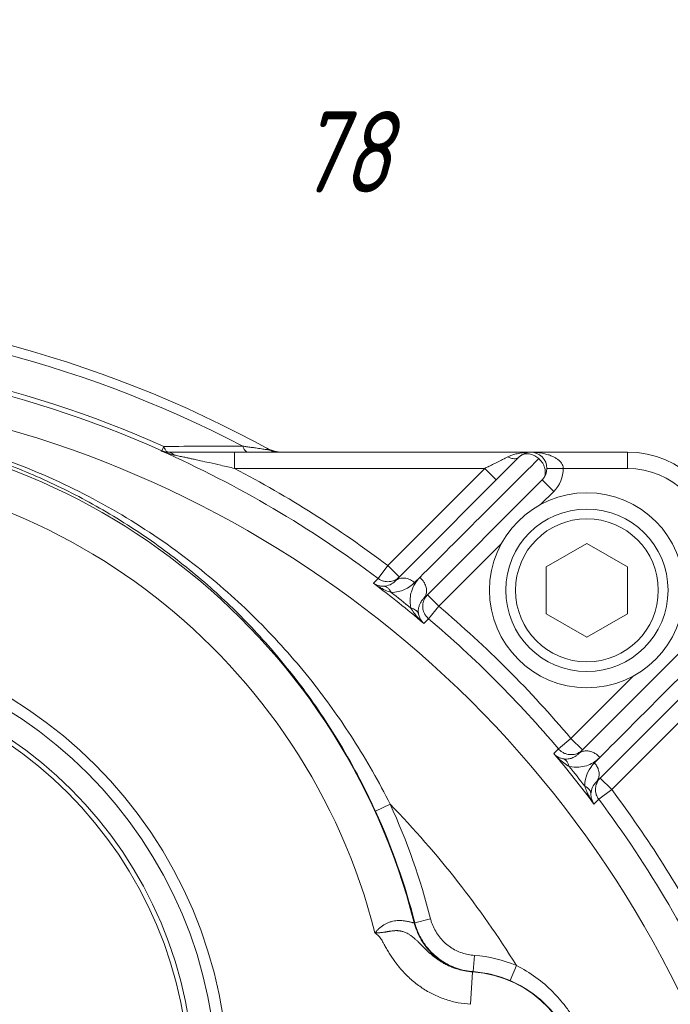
# Model space of a CAD drawing. Header units: millimetres. Extents: x -104 to 382, y -287 to 233.
# Tile 24 of 45: x 15 to 55, y -123 to -62. Entities that reach past the tile are written whole.
import ezdxf

# ---------------------------------------------------------------- set-up
doc = ezdxf.new("R2010")
doc.units = ezdxf.units.MM
doc.linetypes.add('K5LT_BASIC', pattern=[0])
doc.linetypes.add('K5LT_THIN', pattern=[0])
doc.styles.add('KDIMTEXTSTYLE', font='GOST_AU.SHX', dxfattribs={"width": 0.96, "oblique": 15, "height": 5})
doc.dimstyles.new('KDIMSTYLE (1.00)', dxfattribs={"dimtxt": 5, "dimasz": 1, "dimexe": 2, "dimexo": 0, "dimgap": 1, "dimtad": 1, "dimtxsty": 'KDIMTEXTSTYLE', "dimsah": 1, "dimcen": 0, "dimdle": 1, "dimadec": 0, "dimazin": 0, "dimtfac": 0.667, "dimtmove": 0, "dimatfit": 3, "dimfxl": 1, "dimtvp": 1, "dimtolj": 1, "dimtzin": 0, "dimarcsym": 0})

# ---------------------------------------------------------------- blocks, each defined once
blk = doc.blocks.new('KDIMARROW_01')
blk.add_hatch(color=0).paths.add_polyline_path([(0, 0), (-5, 0.658), (-4.5, 0), (-5, -0.658)])
at = {"color": 0, "linetype": 'K5LT_THIN', "lineweight": 18}
for p, q in [((-4.5, 0), (-5, 0.658)), ((-5, 0.658), (0, 0)), ((0, 0), (-5, -0.658)), ((-5, -0.658), (-4.5, 0)), ((0, 0), (-1, 0))]:
    blk.add_line(p, q, dxfattribs=at)

msp = doc.modelspace()

# ---------------------------------------------------------------- linework, layer by layer
at = {"color": 7, "linetype": 'K5LT_THIN', "lineweight": 18}
for p, q in [((23.867, -88.9), (23.8, -88.9)), ((23.986, -88.632), (23.867, -88.9)), ((28.34, -89.986), (28.34, -88.986)), ((52.542, -89.986), (52.542, -88.986)), ((28.34, -89.986), (43.754, -89.986)), ((43.754, -89.986), (37.781, -95.959)), ((44.461, -90.693), (43.754, -89.986)), ((47.582, -89.986), (48.582, -89.986)), ((48.582, -89.986), (52.542, -89.986)), ((47.289, -90.693), (47.996, -91.401)), ((47.188, -92.209), (47.996, -91.401)), ((40.927, -98.47), (44.765, -94.632)), ((37.781, -95.959), (37.18, -96.758)), ((37.781, -95.959), (38.488, -96.666)), ((37.18, -96.758), (36.89, -97.05)), ((39.429, -97.015), (39.756, -96.689)), ((40.22, -97.763), (40.927, -98.47)), ((40.281, -99.233), (40.927, -98.47)), ((39.992, -99.522), (40.281, -99.233)), ((52.896, -102.764), (49.059, -106.601)), ((51.57, -109.748), (57.542, -103.775)), ((49.059, -106.601), (48.296, -107.248)), ((49.059, -106.601), (49.766, -107.309)), ((48.296, -107.248), (48.006, -107.536)), ((50.839, -107.773), (50.513, -108.1)), ((50.863, -109.04), (51.57, -109.748)), ((50.77, -110.348), (51.57, -109.748)), ((37.925, -110.657), (37.017, -111.072)), ((50.479, -110.639), (50.77, -110.348)), ((39.444, -117.949), (39.409, -117.959)), ((40.412, -117.703), (39.444, -117.949)), ((43.039, -120.951), (43.109, -119.954)), ((42.87, -122.962), (43.001, -120.967)), ((43.013, -120.963), (43.039, -120.951)), ((45.309, -121.499), (45.701, -120.579))]:
    msp.add_line(p, q, dxfattribs=at)
at = {"color": 150, "linetype": 'K5LT_BASIC', "lineweight": 20, "true_color": 0x0080ff}
for p, q in [((28.34, -88.986), (24.242, -88.986)), ((46.582, -88.986), (28.34, -88.986)), ((52.542, -88.986), (46.582, -88.986)), ((45.875, -89.279), (38.234, -96.92)), ((39.975, -98.008), (47.289, -90.693)), ((47.542, -96.043), (50.042, -94.6)), ((50.042, -94.6), (52.542, -96.043)), ((47.542, -98.93), (47.542, -96.043)), ((52.542, -96.043), (52.542, -98.93)), ((50.042, -100.373), (47.542, -98.93)), ((52.542, -98.93), (50.042, -100.373)), ((56.835, -100.239), (49.521, -107.554)), ((50.608, -109.295), (58.249, -101.654)), ((49.521, -107.554), (49.521, -107.554))]:
    msp.add_line(p, q, dxfattribs=at)
msp.add_circle((50.042, -97.486), 6, dxfattribs=at)
at = {"color": 7, "linetype": 'K5LT_THIN', "lineweight": 18}
for centre, radius in [((50.042, -97.486), 4.4), ((0.042, -127.986), 27.914), ((0.042, -127.986), 27.207), ((0.042, -127.986), 25.793)]:
    msp.add_circle(centre, radius, dxfattribs=at)
at = {"color": 150, "linetype": 'K5LT_BASIC', "lineweight": 20, "true_color": 0x0080ff}
for centre, radius, start, end in [((-3.958, -151.486), 71.5, 61.14717, 118.85283), ((31.284, -86.986), 2, 241.34834, 270), ((31.028, -87.986), 1, 241.14717, 270), ((46.582, -89.986), 1, 315, 135), ((52.542, -94.986), 6, 0, 90), ((50.042, -97.486), 5, 0, 180), ((50.042, -97.486), 5, 180, 0), ((0.042, -127.986), 25.5, 0, 180)]:
    msp.add_arc(centre, radius, start, end, dxfattribs=at)
at = {"color": 7, "linetype": 'K5LT_THIN', "lineweight": 18}
for centre, radius, start, end in [((-3.958, -151.486), 70.914, 62.44999, 117.55001), ((-3.958, -151.486), 68.786, 66.03077, 113.96923), ((-3.958, -151.486), 68.493, 66.03077, 113.96923), ((-3.958, -151.486), 66.49, 325.86214, 146.98461), ((0.042, -127.986), 40.624, 14.29051, 165.70949), ((-3.958, -151.486), 68.465, 53.06856, 66.08194), ((0.042, -127.986), 38.128, 14.29635, 165.70365), ((-3.958, -151.486), 69.465, 53.06856, 62.29276), ((46.582, -89.986), 2, 315, 0), ((52.542, -94.986), 5, 0, 90), ((-3.958, -151.486), 68.058, 49.7762, 53.11652), ((-3.958, -151.486), 68.275, 50.79639, 52.09234), ((-3.958, -151.486), 69.465, 40.2519, 49.7481), ((-3.958, -151.486), 58.491, 116.40976, 325.86214), ((-3.958, -151.486), 68.465, 40.2519, 49.7481), ((-3.958, -151.486), 68.058, 36.88348, 40.2238), ((-3.958, -151.486), 68.275, 37.90766, 39.20361), ((-3.958, -151.486), 69.465, 27.70724, 36.93144), ((-3.958, -151.486), 58.491, 31.89762, 44.27045), ((0.042, -127.986), 41.659, 14.2915, 24.58193), ((-3.958, -151.486), 68.465, 23.91806, 36.93144), ((0.042, -127.986), 40.66, 14.2915, 24.58193), ((-3.958, -151.486), 66.49, 146.98461, 325.86214), ((42.542, -127.986), 8.053, 66.90337, 85.96431), ((42.542, -127.986), 7.034, 273.73621, 86.26379), ((42.542, -127.986), 7.053, 66.90337, 85.96431)]:
    msp.add_arc(centre, radius, start, end, dxfattribs=at)
for points, knots in [([(37.925, -110.657), (37.237, -109.284), (35.802, -106.766), (33.221, -103.127), (30.279, -99.751), (26.703, -96.454), (22.566, -93.443), (17.793, -90.806), (12.419, -88.691), (6.592, -87.314), (0.597, -86.793), (-4.897, -87.093), (-9.766, -87.962), (-14.063, -89.213), (-18.014, -90.813), (-21.504, -92.637), (-24.541, -94.579), (-27.329, -96.68), (-29.083, -98.237), (-29.974, -99.099)], [0, 0, 0, 0, 0.057359, 0.107648, 0.165409, 0.223888, 0.289575, 0.356962, 0.427482, 0.505035, 0.580333, 0.651648, 0.710765, 0.765673, 0.819633, 0.870593, 0.912859, 0.953678, 1, 1, 1, 1]), ([(-29.254, -99.792), (-28.429, -98.934), (-26.772, -97.355), (-24.129, -95.22), (-21.26, -93.257), (-17.997, -91.418), (-14.315, -89.787), (-10.371, -88.497), (-6.363, -87.627), (-2.313, -87.166), (1.376, -87.115), (4.808, -87.378), (7.779, -87.839), (10.705, -88.521), (13.757, -89.473), (17.06, -90.824), (20.527, -92.642), (23.823, -94.803), (26.857, -97.244), (29.675, -99.981), (32.31, -103.092), (34.86, -106.813), (36.323, -109.555), (37.017, -111.072)], [0, 0, 0, 0, 0.045016, 0.086063, 0.127484, 0.175777, 0.227653, 0.280208, 0.333364, 0.383228, 0.434718, 0.472932, 0.513268, 0.548323, 0.586582, 0.634224, 0.683216, 0.734551, 0.783406, 0.830817, 0.883229, 0.936943, 1, 1, 1, 1]), ([(24.273, -88.986), (24.248, -88.986), (24.201, -88.974), (24.136, -88.922), (24.08, -88.849), (24.03, -88.755), (24, -88.676), (23.986, -88.632)], [0, 0, 0, 0, 0.231733, 0.436254, 0.615749, 0.803664, 1, 1, 1, 1]), ([(30.545, -88.862), (30.545, -88.862), (30.512, -88.857), (30.404, -88.841), (30.285, -88.824), (30.151, -88.804), (29.996, -88.781), (29.822, -88.756), (29.615, -88.725), (29.369, -88.69), (29.101, -88.651), (28.923, -88.625), (28.842, -88.613)], [0, 0, 0, 0, 0.138812, 0.243521, 0.322847, 0.404026, 0.492569, 0.575617, 0.662542, 0.782893, 0.901103, 1, 1, 1, 1]), ([(29.169, -88.986), (29.131, -88.986), (29.061, -88.962), (28.972, -88.875), (28.908, -88.775), (28.867, -88.685), (28.849, -88.634), (28.842, -88.613)], [0, 0, 0, 0, 0.303121, 0.556783, 0.771445, 0.912768, 1, 1, 1, 1]), ([(24.619, -89.165), (24.714, -89.185), (24.903, -89.225), (25.188, -89.285), (25.439, -89.339), (25.673, -89.39), (25.934, -89.446), (26.303, -89.527), (26.834, -89.644), (27.538, -89.802), (28.062, -89.922), (28.34, -89.986)], [0, 0, 0, 0, 0.095281, 0.177535, 0.246761, 0.303444, 0.367648, 0.455847, 0.596111, 0.782986, 1, 1, 1, 1]), ([(45.168, -89.279), (45.072, -89.327), (44.871, -89.428), (44.547, -89.59), (44.242, -89.742), (43.979, -89.874), (43.822, -89.952), (43.754, -89.986)], [0, 0, 0, 0, 0.258924, 0.492033, 0.699326, 0.869953, 1, 1, 1, 1]), ([(45.875, -89.279), (45.84, -89.314), (45.762, -89.363), (45.625, -89.392), (45.494, -89.387), (45.373, -89.362), (45.265, -89.325), (45.198, -89.295), (45.168, -89.279)], [0, 0, 0, 0, 0.243827, 0.449192, 0.616095, 0.764976, 0.892945, 1, 1, 1, 1]), ([(47.079, -89.382), (47.006, -89.317), (46.861, -89.217), (46.655, -89.132), (46.494, -89.096), (46.365, -89.086), (46.243, -89.095), (46.115, -89.125), (45.987, -89.185), (45.91, -89.244), (45.875, -89.279)], [0, 0, 0, 0, 0.195996, 0.353345, 0.465569, 0.556202, 0.645016, 0.75198, 0.873698, 1, 1, 1, 1]), ([(47.289, -90.693), (47.338, -90.644), (47.411, -90.54), (47.465, -90.378), (47.482, -90.239), (47.478, -90.115), (47.453, -89.978), (47.403, -89.827), (47.322, -89.668), (47.229, -89.535), (47.143, -89.441), (47.097, -89.397), (47.079, -89.382)], [0, 0, 0, 0, 0.161951, 0.291993, 0.380563, 0.461848, 0.549868, 0.658501, 0.768907, 0.883355, 0.957338, 1, 1, 1, 1]), ([(38.488, -96.666), (38.432, -96.723), (38.314, -96.815), (38.129, -96.902), (37.954, -96.949), (37.782, -96.963), (37.597, -96.946), (37.424, -96.897), (37.283, -96.829), (37.209, -96.78), (37.18, -96.758)], [0, 0, 0, 0, 0.168267, 0.310985, 0.426456, 0.547761, 0.672186, 0.815266, 0.923633, 1, 1, 1, 1]), ([(39.429, -97.015), (39.353, -96.949), (39.204, -96.849), (38.995, -96.767), (38.834, -96.735), (38.705, -96.728), (38.575, -96.74), (38.443, -96.777), (38.325, -96.841), (38.261, -96.894), (38.234, -96.92)], [0, 0, 0, 0, 0.203066, 0.364302, 0.47503, 0.56546, 0.658921, 0.784956, 0.902178, 1, 1, 1, 1]), ([(39.756, -96.689), (39.644, -96.801), (39.481, -97.006), (39.32, -97.313), (39.21, -97.614), (39.13, -98.014), (39.15, -98.366), (39.197, -98.58)], [0, 0, 0, 0, 0.247349, 0.408714, 0.532539, 0.729634, 1, 1, 1, 1]), ([(39.756, -96.689), (39.815, -96.741), (39.917, -96.849), (40.028, -97.019), (40.1, -97.174), (40.141, -97.308), (40.162, -97.427), (40.167, -97.539), (40.156, -97.656), (40.124, -97.78), (40.065, -97.903), (40.008, -97.975), (39.975, -98.008)], [0, 0, 0, 0, 0.142194, 0.267741, 0.371112, 0.461646, 0.539786, 0.61106, 0.691874, 0.787061, 0.892229, 1, 1, 1, 1]), ([(37.507, -97.235), (37.429, -97.237), (37.291, -97.224), (37.118, -97.174), (37.002, -97.12), (36.931, -97.078), (36.901, -97.058), (36.89, -97.05)], [0, 0, 0, 0, 0.333333, 0.607762, 0.824157, 0.935268, 1, 1, 1, 1]), ([(37.99, -97.617), (37.955, -97.546), (37.879, -97.431), (37.755, -97.317), (37.648, -97.26), (37.567, -97.239), (37.524, -97.235), (37.507, -97.235)], [0, 0, 0, 0, 0.302143, 0.554326, 0.767194, 0.909495, 1, 1, 1, 1]), ([(40.281, -99.233), (40.22, -99.181), (40.119, -99.07), (40.016, -98.889), (39.958, -98.721), (39.931, -98.573), (39.925, -98.438), (39.938, -98.3), (39.978, -98.139), (40.064, -97.948), (40.16, -97.823), (40.22, -97.763)], [0, 0, 0, 0, 0.144611, 0.271615, 0.375701, 0.467008, 0.544586, 0.621617, 0.716638, 0.84539, 1, 1, 1, 1]), ([(39.197, -98.58), (39.255, -98.683), (39.375, -98.868), (39.567, -99.105), (39.727, -99.276), (39.846, -99.391), (39.919, -99.458), (39.963, -99.497), (39.983, -99.514), (39.992, -99.522)], [0, 0, 0, 0, 0.300948, 0.546065, 0.735351, 0.859153, 0.93718, 0.970116, 1, 1, 1, 1]), ([(39.197, -98.58), (39.257, -98.594), (39.361, -98.629), (39.482, -98.696), (39.571, -98.771), (39.629, -98.845), (39.662, -98.912), (39.674, -98.95), (39.678, -98.965)], [0, 0, 0, 0, 0.232946, 0.436028, 0.603819, 0.783788, 0.914039, 1, 1, 1, 1]), ([(49.766, -107.309), (49.701, -107.374), (49.566, -107.474), (49.36, -107.561), (49.188, -107.597), (49.036, -107.604), (48.882, -107.588), (48.707, -107.541), (48.54, -107.461), (48.4, -107.358), (48.327, -107.284), (48.296, -107.248)], [0, 0, 0, 0, 0.167141, 0.302135, 0.404947, 0.483102, 0.578623, 0.68543, 0.811276, 0.914095, 1, 1, 1, 1]), ([(48.949, -108.331), (49.16, -108.378), (49.534, -108.398), (50.024, -108.294), (50.462, -108.096), (50.717, -107.896), (50.839, -107.773)], [0, 0, 0, 0, 0.267635, 0.497295, 0.727071, 1, 1, 1, 1]), ([(50.839, -107.773), (50.787, -107.713), (50.678, -107.611), (50.507, -107.499), (50.352, -107.428), (50.218, -107.387), (50.099, -107.367), (49.986, -107.362), (49.869, -107.373), (49.745, -107.407), (49.623, -107.466), (49.552, -107.522), (49.521, -107.554)], [0, 0, 0, 0, 0.143495, 0.269584, 0.372913, 0.463131, 0.541265, 0.612667, 0.694747, 0.79128, 0.895799, 1, 1, 1, 1]), ([(48.949, -108.331), (48.931, -108.254), (48.882, -108.125), (48.786, -107.986), (48.694, -107.906), (48.62, -107.868), (48.579, -107.855), (48.564, -107.851)], [0, 0, 0, 0, 0.302878, 0.555981, 0.769678, 0.911244, 1, 1, 1, 1]), ([(50.513, -108.1), (50.579, -108.176), (50.679, -108.325), (50.762, -108.536), (50.794, -108.698), (50.801, -108.827), (50.789, -108.948), (50.756, -109.072), (50.696, -109.193), (50.64, -109.263), (50.608, -109.295)], [0, 0, 0, 0, 0.202894, 0.364893, 0.478252, 0.569188, 0.659061, 0.767642, 0.884847, 1, 1, 1, 1]), ([(50.77, -110.348), (50.706, -110.263), (50.618, -110.092), (50.569, -109.852), (50.569, -109.666), (50.594, -109.512), (50.645, -109.354), (50.732, -109.19), (50.815, -109.088), (50.863, -109.04)], [0, 0, 0, 0, 0.223998, 0.398177, 0.51191, 0.611924, 0.724892, 0.85856, 1, 1, 1, 1]), ([(49.911, -109.539), (49.944, -109.651), (50.021, -109.861), (50.155, -110.133), (50.272, -110.335), (50.355, -110.463), (50.41, -110.542), (50.446, -110.594), (50.468, -110.624), (50.479, -110.639)], [0, 0, 0, 0, 0.295107, 0.551989, 0.728693, 0.848742, 0.912138, 0.957657, 1, 1, 1, 1]), ([(49.911, -109.539), (49.966, -109.566), (50.06, -109.623), (50.163, -109.716), (50.234, -109.808), (50.273, -109.893), (50.291, -109.966), (50.294, -110.006), (50.294, -110.022)], [0, 0, 0, 0, 0.233056, 0.436217, 0.603818, 0.783437, 0.91361, 1, 1, 1, 1]), ([(50.479, -110.639), (50.439, -110.582), (50.371, -110.459), (50.313, -110.274), (50.294, -110.125), (50.293, -110.048), (50.294, -110.022)], [0, 0, 0, 0, 0.333333, 0.666667, 0.888889, 1, 1, 1, 1]), ([(39.409, -117.959), (39.405, -117.96), (39.386, -117.958), (39.333, -117.945), (39.267, -117.926), (39.19, -117.905), (39.102, -117.883), (38.996, -117.859), (38.871, -117.835), (38.728, -117.816), (38.582, -117.805), (38.433, -117.805), (38.27, -117.816), (38.081, -117.847), (37.887, -117.903), (37.705, -117.979), (37.543, -118.067), (37.38, -118.178), (37.224, -118.311), (37.091, -118.448), (37.018, -118.535), (36.989, -118.571)], [0, 0, 0, 0, 0.071011, 0.13121, 0.183635, 0.232596, 0.282162, 0.329918, 0.386075, 0.443449, 0.497513, 0.542701, 0.595629, 0.655359, 0.720013, 0.773537, 0.821234, 0.867449, 0.924417, 0.97002, 1, 1, 1, 1]), ([(43.013, -120.963), (42.756, -120.946), (42.28, -120.866), (41.679, -120.65), (41.215, -120.405), (40.851, -120.156), (40.496, -119.85), (40.147, -119.467), (39.824, -118.997), (39.571, -118.488), (39.454, -118.133), (39.409, -117.959)], [0, 0, 0, 0, 0.154326, 0.287768, 0.381107, 0.46729, 0.551724, 0.6609, 0.776859, 0.892316, 1, 1, 1, 1]), ([(39.444, -117.949), (39.504, -118.185), (39.67, -118.646), (40.022, -119.251), (40.42, -119.731), (40.794, -120.072), (41.15, -120.329), (41.54, -120.553), (42.005, -120.75), (42.519, -120.891), (42.87, -120.939), (43.039, -120.951)], [0, 0, 0, 0, 0.146722, 0.293445, 0.418458, 0.519362, 0.596156, 0.681181, 0.787981, 0.897798, 1, 1, 1, 1]), ([(43.109, -119.954), (42.982, -119.941), (42.856, -119.927), (42.602, -119.876), (42.474, -119.842), (42.224, -119.756), (42.1, -119.705), (41.864, -119.587), (41.749, -119.521), (41.536, -119.376), (41.435, -119.298), (41.251, -119.135), (41.165, -119.05), (40.996, -118.861), (40.913, -118.754), (40.761, -118.53), (40.692, -118.412), (40.572, -118.172), (40.52, -118.048), (40.452, -117.85), (40.432, -117.776), (40.412, -117.703)], [0, 0, 0, 0, 0.102021, 0.102021, 0.207164, 0.207164, 0.313373, 0.313373, 0.418241, 0.418241, 0.519717, 0.519717, 0.615148, 0.615148, 0.723049, 0.723049, 0.831645, 0.831645, 0.938842, 0.938842, 1, 1, 1, 1]), ([(43.001, -120.967), (42.843, -120.957), (42.545, -120.92), (42.138, -120.823), (41.802, -120.71), (41.529, -120.594), (41.291, -120.475), (41.079, -120.353), (40.884, -120.226), (40.704, -120.097), (40.528, -119.958), (40.355, -119.81), (40.196, -119.664), (40.057, -119.528), (39.934, -119.405), (39.817, -119.286), (39.696, -119.162), (39.573, -119.041), (39.449, -118.928), (39.337, -118.832), (39.221, -118.743), (39.105, -118.665), (38.979, -118.594), (38.869, -118.542), (38.761, -118.502), (38.673, -118.476), (38.597, -118.459), (38.54, -118.448), (38.487, -118.44), (38.433, -118.433), (38.375, -118.429), (38.314, -118.428), (38.242, -118.429), (38.153, -118.435), (38.05, -118.445), (37.96, -118.458), (37.888, -118.47), (37.835, -118.479), (37.786, -118.488), (37.738, -118.496), (37.686, -118.505), (37.622, -118.515), (37.544, -118.527), (37.457, -118.539), (37.373, -118.548), (37.301, -118.554), (37.235, -118.559), (37.164, -118.564), (37.08, -118.568), (37.021, -118.57), (36.989, -118.571)], [0, 0, 0, 0, 0.092434, 0.174511, 0.241683, 0.297324, 0.346145, 0.395891, 0.43821, 0.478748, 0.521659, 0.564844, 0.607078, 0.641894, 0.671969, 0.701321, 0.730778, 0.762335, 0.788257, 0.811167, 0.829671, 0.851624, 0.866864, 0.882401, 0.891901, 0.901189, 0.906253, 0.910439, 0.913745, 0.917452, 0.920813, 0.923827, 0.92657, 0.930608, 0.934487, 0.937876, 0.939859, 0.941818, 0.94353, 0.945383, 0.947689, 0.95045, 0.9544, 0.960036, 0.96611, 0.971889, 0.976637, 0.982469, 0.990256, 1, 1, 1, 1]), ([(36.989, -118.571), (37.064, -118.63), (37.139, -118.688), (37.242, -118.793), (37.278, -118.832), (37.335, -118.906), (37.358, -118.941), (37.409, -119.02), (37.435, -119.067), (37.493, -119.168), (37.524, -119.224), (37.578, -119.319), (37.6, -119.359), (37.649, -119.445), (37.675, -119.491), (37.755, -119.628), (37.809, -119.719), (37.974, -119.986), (38.089, -120.16), (38.39, -120.573), (38.584, -120.81), (38.971, -121.216), (39.16, -121.394), (39.557, -121.722), (39.769, -121.877), (40.202, -122.153), (40.427, -122.277), (40.89, -122.497), (41.132, -122.594), (41.616, -122.752), (41.864, -122.816), (42.361, -122.913), (42.616, -122.938), (42.87, -122.962)], [0, 0, 0, 0, 0.036986, 0.036986, 0.057575, 0.057575, 0.07382, 0.07382, 0.09453, 0.09453, 0.11956, 0.11956, 0.137507, 0.137507, 0.158235, 0.158235, 0.199691, 0.199691, 0.281061, 0.281061, 0.400371, 0.400371, 0.500805, 0.500805, 0.601534, 0.601534, 0.7014, 0.7014, 0.802265, 0.802265, 0.900322, 0.900322, 1, 1, 1, 1]), ([(43.001, -120.967), (43.002, -120.967), (43.006, -120.966), (43.009, -120.965), (43.012, -120.964), (43.013, -120.963), (43.013, -120.963)], [0, 0, 0, 0, 0.333333, 0.666667, 0.888889, 1, 1, 1, 1]), ([(50.379, -129.836), (50.465, -129.361), (50.539, -128.505), (50.468, -127.392), (50.314, -126.503), (50.105, -125.725), (49.815, -124.948), (49.495, -124.284), (49.133, -123.665), (48.653, -122.974), (47.92, -122.132), (46.908, -121.264), (46.118, -120.784), (45.701, -120.579)], [0, 0, 0, 0, 0.133924, 0.234199, 0.300826, 0.376054, 0.449893, 0.522342, 0.572905, 0.641307, 0.74712, 0.871331, 1, 1, 1, 1]), ([(45.309, -121.499), (45.88, -121.743), (46.818, -122.304), (47.834, -123.281), (48.432, -124.079), (48.835, -124.774), (49.144, -125.462), (49.369, -126.172), (49.51, -126.844), (49.594, -127.553), (49.602, -128.312), (49.527, -129.026), (49.446, -129.441), (49.406, -129.607)], [0, 0, 0, 0, 0.189559, 0.329619, 0.425564, 0.49196, 0.57365, 0.654498, 0.718264, 0.781961, 0.871166, 0.947964, 1, 1, 1, 1])]:
    msp.add_open_spline(points, degree=3, knots=knots, dxfattribs=at)
at = {"color": 150, "linetype": 'K5LT_BASIC', "lineweight": 20, "true_color": 0x0080ff}
for points, knots in [([(24.242, -88.986), (24.191, -88.986), (24.088, -88.98), (23.957, -88.954), (23.862, -88.924), (23.816, -88.907), (23.8, -88.9)], [0, 0, 0, 0, 0.333333, 0.666667, 0.888889, 1, 1, 1, 1]), ([(46.582, -88.986), (46.442, -88.986), (46.182, -89.001), (45.826, -89.056), (45.541, -89.129), (45.327, -89.205), (45.214, -89.256), (45.168, -89.279)], [0, 0, 0, 0, 0.266897, 0.49785, 0.708698, 0.876081, 1, 1, 1, 1]), ([(48.582, -89.986), (48.582, -89.928), (48.563, -89.82), (48.488, -89.672), (48.381, -89.543), (48.245, -89.426), (48.077, -89.317), (47.88, -89.221), (47.645, -89.135), (47.358, -89.06), (47.052, -89.01), (46.784, -88.99), (46.638, -88.986), (46.582, -88.986)], [0, 0, 0, 0, 0.111395, 0.206837, 0.29032, 0.3781, 0.465028, 0.551443, 0.6405, 0.742328, 0.859898, 0.946963, 1, 1, 1, 1]), ([(39.678, -98.965), (39.654, -98.847), (39.65, -98.655), (39.708, -98.427), (39.78, -98.265), (39.866, -98.128), (39.934, -98.048), (39.975, -98.008)], [0, 0, 0, 0, 0.296503, 0.509957, 0.678382, 0.826323, 1, 1, 1, 1]), ([(48.564, -107.851), (48.493, -107.837), (48.368, -107.798), (48.215, -107.716), (48.097, -107.629), (48.034, -107.567), (48.006, -107.536)], [0, 0, 0, 0, 0.306773, 0.576722, 0.798945, 1, 1, 1, 1]), ([(49.521, -107.554), (49.477, -107.598), (49.389, -107.672), (49.251, -107.755), (49.126, -107.809), (49.007, -107.845), (48.881, -107.868), (48.732, -107.875), (48.623, -107.863), (48.564, -107.851)], [0.0000317, 0.0000317, 0.0000317, 0.0000317, 0.1892451, 0.3516961, 0.4873531, 0.5941206, 0.7162682, 0.8508628, 1, 1, 1, 1])]:
    msp.add_open_spline(points, degree=3, knots=knots, dxfattribs=at)
at = {"color": 7, "linetype": 'K5LT_THIN', "lineweight": 18}
for points in [[(23.8, -88.9), (23.889, -88.939), (24.068, -89.01), (24.343, -89.099), (24.527, -89.145), (24.619, -89.165)], [(28.842, -88.613), (27.24, -88.62), (25.621, -88.626), (23.986, -88.632)], [(24.619, -89.165), (24.583, -89.126), (24.504, -89.061), (24.376, -89), (24.287, -88.986), (24.242, -88.986)], [(39.756, -96.689), (42.198, -94.252), (44.639, -91.817), (47.079, -89.382)], [(36.89, -97.05), (37.003, -97.133), (37.238, -97.29), (37.61, -97.485), (37.863, -97.58), (37.99, -97.617)], [(37.99, -97.617), (38.607, -97.614), (39.084, -97.359), (39.429, -97.015)], [(50.839, -107.773), (53.276, -105.33), (55.712, -102.889), (58.147, -100.45)], [(48.006, -107.536), (48.098, -107.642), (48.292, -107.847), (48.609, -108.118), (48.834, -108.267), (48.949, -108.331)], [(50.513, -108.1), (50.169, -108.445), (49.915, -108.921), (49.911, -109.539)]]:
    msp.add_open_spline(points, degree=3, dxfattribs=at)
at = {"color": 150, "linetype": 'K5LT_BASIC', "lineweight": 20, "true_color": 0x0080ff}
for points in [[(23.867, -88.9), (23.91, -88.919), (23.997, -88.951), (24.134, -88.98), (24.227, -88.986), (24.273, -88.986)], [(38.234, -96.92), (38.058, -97.096), (37.817, -97.228), (37.507, -97.235)], [(39.992, -99.522), (39.941, -99.476), (39.848, -99.372), (39.74, -99.185), (39.693, -99.041), (39.678, -98.965)], [(50.294, -110.022), (50.3, -109.712), (50.432, -109.471), (50.608, -109.295)]]:
    msp.add_open_spline(points, degree=3, dxfattribs=at)

# ---------------------------------------------------------------- dimensions: what is measured, and where the dimension line sits
at = {"color": 7}
msp.add_linear_dim(base=(-3.958, -70.51), p1=(74.042, -109.486), p2=(-3.958, -151.486), location=(35.042, -70.51), dimstyle='KDIMSTYLE (1.00)', override={"dimexo": 0, "dimpost": '\\H5.0;\\W0.965;\\Q15;<>', "dimblk1": 'KDIMARROW_01', "dimblk2": 'KDIMARROW_01', "dimse1": 0, "dimse2": 0, "dimclrt": 7, "dimtolj": 1}, dxfattribs=at).render()

doc.saveas('drawing.dxf')
